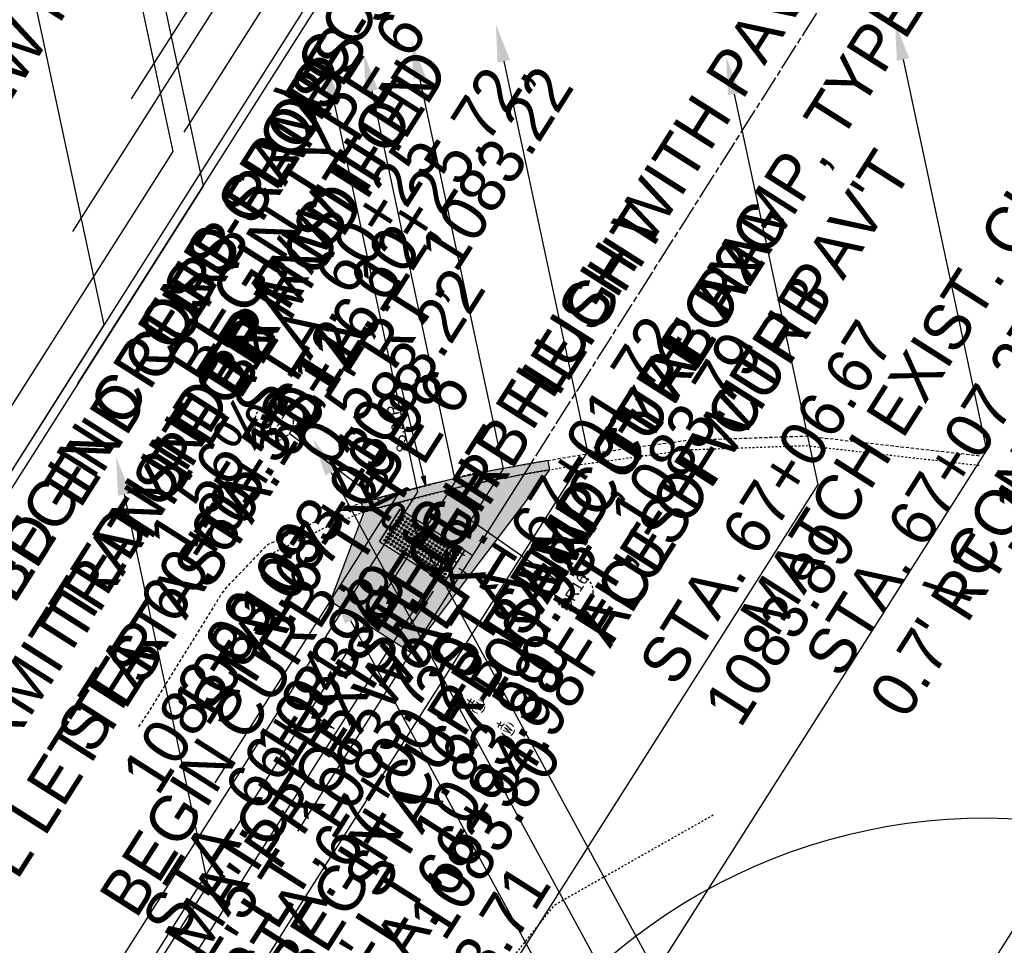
# Model space of a CAD drawing. Header units: feet. Extents: x 2249379 to 2249587, y 438002 to 438313.
# Tile 9 of 15: x 2249443 to 2249494, y 438146 to 438194. Entities that reach past the tile are written whole.
import ezdxf
from ezdxf import colors
from ezdxf.entities.mleader import LeaderData, LeaderLine
from ezdxf.math import Vec2, Vec3

# ---------------------------------------------------------------- set-up
doc = ezdxf.new("R2010")
doc.units = ezdxf.units.FT
doc.header["$MEASUREMENT"] = 0
for name, pattern in [('CL', [2, 0.3, -0.15, 1.4, -0.15]), ('DGN Style 3', [0.19312, 0.137943, -0.055177]), ('OhDOT_USTN1', [0.055, 0.014, -0.041]), ('OhDOT_USTN3', [0.22, 0.165, -0.055]), ('rowex', [0])]:
    doc.linetypes.add(name, pattern=pattern)
doc.layers.add('5PPBLDG-HAT', color=253, linetype='Continuous', transparency=0.6)
doc.layers.add('PV_P_Curb-Ramp', color=231, linetype='Continuous', transparency=0.5)
for name, color, linetype in [('GE_P_CL', 7, 'CL'), ('GE_P_CL_Text', 7, 'Continuous'), ('PM_X_Island', 7, 'Continuous'), ('PV_P_Curb', 120, 'Continuous'), ('PV_P_EOP', 7, 'Continuous'), ('PV_P_Walk', 231, 'Continuous'), ('PV_X_Curb', 120, 'OhDOT_USTN1'), ('PV_X_EOP', 7, 'OhDOT_USTN3'), ('RW_X_Fee_RW', 6, 'rowex'), ('SH_Border', 7, 'Continuous'), ('TX_P_20', 7, 'Continuous'), ('TX_P_5', 7, 'Continuous'), ('UT_X_Water_Cells', 133, 'Continuous'), ('VG_X_Flower_Bed', 3, 'OhDOT_USTN1')]:
    doc.layers.add(name, color=color, linetype=linetype)
doc.styles.add('Slanted-Normal', font='font31.shx', dxfattribs={"height": 0.12})
doc.styles.get("Standard").update_dxf_attribs({"font": 'arial.ttf'})

# ---------------------------------------------------------------- blocks, each defined once
blk = doc.blocks.new('WGV')
at = {"layer": 'UT_X_Water_Cells', "color": 133, "linetype": 'Continuous', "lineweight": 0}
for p, q in [((0, 0.07), (0, 0.134)), ((0.032, 0.102), (-0.032, 0.102))]:
    blk.add_line(p, q, dxfattribs=at)
at = {"layer": 'UT_X_Water_Cells', "color": 133, "linetype": 'Continuous', "lineweight": 0, "flags": 128}
blk.add_lwpolyline([(-0.032, 0.041), (-0.016, -0.045), (0, 0.041), (0.016, -0.045), (0.032, 0.041)], dxfattribs=at)
at = {"layer": 'UT_X_Water_Cells', "color": 133, "linetype": 'Continuous', "lineweight": 0, "extrusion": (0, 0, -1)}
blk.add_arc((0, 0), 0.07, 330.0184, 29.9816, dxfattribs=at)
at = {"layer": 'UT_X_Water_Cells', "color": 133, "linetype": 'Continuous', "lineweight": 0}
for start, end in [(60.0184, 120.0157), (330.0184, 29.9816), (239.9843, 299.9816)]:
    blk.add_arc((0, 0), 0.07, start, end, dxfattribs=at)
blk = doc.blocks.new('Dim1')
h = blk.add_hatch(color=4)
h.dxf.hatch_style = 1
h.paths.add_polyline_path([(0, 0), (-1, -0.2), (-1, 0.2)])
at = {"color": 4}
blk.add_lwpolyline([(0, 0), (-1, -0.2), (-1, 0.2), (0, 0)], dxfattribs=at)
blk = doc.blocks.new('HANDFEELERS')
at = {"layer": 'PV_P_Curb-Ramp'}
for p, q in [((0.521, 1.869), (2.517, 2.005)), ((0.793, -2.122), (2.788, -1.986))]:
    blk.add_line(p, q, dxfattribs=at)
for points in [[(0.793, -2.122), (0.521, 1.869)], [(2.788, -1.986), (2.517, 2.005)]]:
    blk.add_lwpolyline(points, dxfattribs=at)
for centre, radius in [((0.735, 1.684), 0.0583), ((0.749, 1.484), 0.0583), ((0.735, 1.684), 0.03), ((0.935, 1.697), 0.0583), ((0.948, 1.498), 0.0583), ((0.935, 1.697), 0.03), ((1.134, 1.711), 0.0583), ((1.148, 1.511), 0.0583), ((1.134, 1.711), 0.03), ((1.334, 1.724), 0.0583), ((1.348, 1.525), 0.0583), ((1.334, 1.724), 0.03), ((1.348, 1.525), 0.03), ((1.534, 1.738), 0.0583), ((1.547, 1.538), 0.0583), ((1.534, 1.738), 0.03), ((1.547, 1.538), 0.03), ((1.733, 1.751), 0.0583), ((1.747, 1.552), 0.0583), ((1.733, 1.751), 0.03), ((1.747, 1.552), 0.03), ((1.933, 1.765), 0.0583), ((1.946, 1.565), 0.0583), ((1.933, 1.765), 0.03), ((1.946, 1.565), 0.03), ((2.132, 1.778), 0.0583), ((2.146, 1.579), 0.0583), ((2.132, 1.778), 0.03), ((2.146, 1.579), 0.03), ((2.332, 1.792), 0.0583), ((2.345, 1.592), 0.0583), ((2.332, 1.792), 0.03), ((2.345, 1.592), 0.03), ((0.762, 1.284), 0.0583), ((0.776, 1.085), 0.0583), ((0.749, 1.484), 0.03), ((0.762, 1.284), 0.03), ((0.776, 1.085), 0.03), ((0.962, 1.298), 0.0583), ((0.975, 1.098), 0.0583), ((0.948, 1.498), 0.03), ((0.962, 1.298), 0.03), ((0.975, 1.098), 0.03), ((1.161, 1.312), 0.0583), ((1.175, 1.112), 0.0583), ((1.148, 1.511), 0.03), ((1.161, 1.312), 0.03), ((1.175, 1.112), 0.03), ((1.361, 1.325), 0.0583), ((1.375, 1.125), 0.0583), ((1.361, 1.325), 0.03), ((1.375, 1.125), 0.03), ((1.561, 1.339), 0.0583), ((1.574, 1.139), 0.0583), ((1.561, 1.339), 0.03), ((1.574, 1.139), 0.03), ((1.76, 1.352), 0.0583), ((1.774, 1.153), 0.0583), ((1.76, 1.352), 0.03), ((1.774, 1.153), 0.03), ((1.96, 1.366), 0.0583), ((1.973, 1.166), 0.0583), ((1.96, 1.366), 0.03), ((1.973, 1.166), 0.03), ((2.159, 1.379), 0.0583), ((2.173, 1.18), 0.0583), ((2.186, 0.98), 0.0583), ((2.159, 1.379), 0.03), ((2.173, 1.18), 0.03), ((2.359, 1.393), 0.0583), ((2.372, 1.193), 0.0583), ((2.386, 0.994), 0.0583), ((2.359, 1.393), 0.03), ((2.372, 1.193), 0.03), ((0.789, 0.885), 0.0583), ((0.803, 0.686), 0.0583), ((0.816, 0.486), 0.0583), ((0.789, 0.885), 0.03), ((0.803, 0.686), 0.03), ((0.816, 0.486), 0.03), ((0.989, 0.899), 0.0583), ((1.003, 0.699), 0.0583), ((1.016, 0.5), 0.0583), ((0.989, 0.899), 0.03), ((1.003, 0.699), 0.03), ((1.016, 0.5), 0.03), ((1.189, 0.912), 0.0583), ((1.202, 0.713), 0.0583), ((1.216, 0.513), 0.0583), ((1.189, 0.912), 0.03), ((1.202, 0.713), 0.03), ((1.216, 0.513), 0.03), ((1.388, 0.926), 0.0583), ((1.402, 0.726), 0.0583), ((1.415, 0.527), 0.0583), ((1.388, 0.926), 0.03), ((1.402, 0.726), 0.03), ((1.415, 0.527), 0.03), ((1.588, 0.939), 0.0583), ((1.601, 0.74), 0.0583), ((1.615, 0.54), 0.0583), ((1.588, 0.939), 0.03), ((1.601, 0.74), 0.03), ((1.615, 0.54), 0.03), ((1.787, 0.953), 0.0583), ((1.801, 0.753), 0.0583), ((1.814, 0.554), 0.0583), ((1.787, 0.953), 0.03), ((1.801, 0.753), 0.03), ((1.814, 0.554), 0.03), ((1.987, 0.967), 0.0583), ((2, 0.767), 0.0583), ((2.014, 0.567), 0.0583), ((1.987, 0.967), 0.03), ((2, 0.767), 0.03), ((2.014, 0.567), 0.03), ((2.2, 0.78), 0.0583), ((2.213, 0.581), 0.0583), ((2.186, 0.98), 0.03), ((2.2, 0.78), 0.03), ((2.213, 0.581), 0.03), ((2.399, 0.794), 0.0583), ((2.413, 0.594), 0.0583), ((2.386, 0.994), 0.03), ((2.399, 0.794), 0.03), ((2.413, 0.594), 0.03), ((0.83, 0.287), 0.0583), ((0.844, 0.087), 0.0583), ((0.83, 0.287), 0.03), ((0.844, 0.087), 0.03), ((1.03, 0.3), 0.0583), ((1.043, 0.101), 0.0583), ((1.03, 0.3), 0.03), ((1.043, 0.101), 0.03), ((1.229, 0.314), 0.0583), ((1.243, 0.114), 0.0583), ((1.229, 0.314), 0.03), ((1.243, 0.114), 0.03), ((1.429, 0.327), 0.0583), ((1.442, 0.128), 0.0583), ((1.429, 0.327), 0.03), ((1.442, 0.128), 0.03), ((1.628, 0.341), 0.0583), ((1.642, 0.141), 0.0583), ((1.655, -0.058), 0.0583), ((1.628, 0.341), 0.03), ((1.642, 0.141), 0.03), ((1.828, 0.354), 0.0583), ((1.841, 0.155), 0.0583), ((1.855, -0.045), 0.0583), ((1.828, 0.354), 0.03), ((1.841, 0.155), 0.03), ((2.027, 0.368), 0.0583), ((2.041, 0.168), 0.0583), ((2.054, -0.031), 0.0583), ((2.027, 0.368), 0.03), ((2.041, 0.168), 0.03), ((2.227, 0.381), 0.0583), ((2.24, 0.182), 0.0583), ((2.254, -0.018), 0.0583), ((2.227, 0.381), 0.03), ((2.24, 0.182), 0.03), ((2.254, -0.018), 0.03), ((2.426, 0.395), 0.0583), ((2.44, 0.195), 0.0583), ((2.453, -0.004), 0.0583), ((2.426, 0.395), 0.03), ((2.44, 0.195), 0.03), ((2.453, -0.004), 0.03), ((0.857, -0.112), 0.0583), ((0.871, -0.312), 0.0583), ((0.884, -0.511), 0.0583), ((0.857, -0.112), 0.03), ((0.871, -0.312), 0.03), ((0.884, -0.511), 0.03), ((1.057, -0.099), 0.0583), ((1.07, -0.298), 0.0583), ((1.084, -0.498), 0.0583), ((1.057, -0.099), 0.03), ((1.07, -0.298), 0.03), ((1.084, -0.498), 0.03), ((1.256, -0.085), 0.0583), ((1.27, -0.285), 0.0583), ((1.283, -0.484), 0.0583), ((1.256, -0.085), 0.03), ((1.27, -0.285), 0.03), ((1.283, -0.484), 0.03), ((1.456, -0.072), 0.0583), ((1.469, -0.271), 0.0583), ((1.483, -0.471), 0.0583), ((1.456, -0.072), 0.03), ((1.469, -0.271), 0.03), ((1.483, -0.471), 0.03), ((1.669, -0.258), 0.0583), ((1.682, -0.457), 0.0583), ((1.655, -0.058), 0.03), ((1.669, -0.258), 0.03), ((1.682, -0.457), 0.03), ((1.868, -0.244), 0.0583), ((1.882, -0.444), 0.0583), ((1.855, -0.045), 0.03), ((1.868, -0.244), 0.03), ((1.882, -0.444), 0.03), ((2.068, -0.231), 0.0583), ((2.081, -0.43), 0.0583), ((2.054, -0.031), 0.03), ((2.068, -0.231), 0.03), ((2.081, -0.43), 0.03), ((2.267, -0.217), 0.0583), ((2.281, -0.417), 0.0583), ((2.267, -0.217), 0.03), ((2.281, -0.417), 0.03), ((2.467, -0.204), 0.0583), ((2.48, -0.403), 0.0583), ((2.467, -0.204), 0.03), ((2.48, -0.403), 0.03), ((0.898, -0.711), 0.0583), ((0.911, -0.911), 0.0583), ((0.898, -0.711), 0.03), ((0.911, -0.911), 0.03), ((1.097, -0.697), 0.0583), ((1.111, -0.897), 0.0583), ((1.097, -0.697), 0.03), ((1.111, -0.897), 0.03), ((1.297, -0.684), 0.0583), ((1.31, -0.883), 0.0583), ((1.324, -1.083), 0.0583), ((1.297, -0.684), 0.03), ((1.31, -0.883), 0.03), ((1.496, -0.67), 0.0583), ((1.51, -0.87), 0.0583), ((1.523, -1.069), 0.0583), ((1.496, -0.67), 0.03), ((1.51, -0.87), 0.03), ((1.696, -0.657), 0.0583), ((1.709, -0.856), 0.0583), ((1.723, -1.056), 0.0583), ((1.696, -0.657), 0.03), ((1.709, -0.856), 0.03), ((1.723, -1.056), 0.03), ((1.895, -0.643), 0.0583), ((1.909, -0.843), 0.0583), ((1.922, -1.042), 0.0583), ((1.895, -0.643), 0.03), ((1.909, -0.843), 0.03), ((1.922, -1.042), 0.03), ((2.095, -0.63), 0.0583), ((2.108, -0.829), 0.0583), ((2.122, -1.029), 0.0583), ((2.095, -0.63), 0.03), ((2.108, -0.829), 0.03), ((2.122, -1.029), 0.03), ((2.294, -0.616), 0.0583), ((2.308, -0.816), 0.0583), ((2.321, -1.015), 0.0583), ((2.294, -0.616), 0.03), ((2.308, -0.816), 0.03), ((2.321, -1.015), 0.03), ((2.494, -0.603), 0.0583), ((2.507, -0.802), 0.0583), ((2.521, -1.002), 0.0583), ((2.494, -0.603), 0.03), ((2.507, -0.802), 0.03), ((2.521, -1.002), 0.03), ((0.925, -1.11), 0.0583), ((0.938, -1.31), 0.0583), ((0.952, -1.509), 0.0583), ((0.925, -1.11), 0.03), ((0.938, -1.31), 0.03), ((0.952, -1.509), 0.03), ((1.124, -1.097), 0.0583), ((1.138, -1.296), 0.0583), ((1.151, -1.496), 0.0583), ((1.124, -1.097), 0.03), ((1.138, -1.296), 0.03), ((1.151, -1.496), 0.03), ((1.337, -1.283), 0.0583), ((1.351, -1.482), 0.0583), ((1.324, -1.083), 0.03), ((1.337, -1.283), 0.03), ((1.351, -1.482), 0.03), ((1.537, -1.269), 0.0583), ((1.55, -1.469), 0.0583), ((1.523, -1.069), 0.03), ((1.537, -1.269), 0.03), ((1.55, -1.469), 0.03), ((1.736, -1.256), 0.0583), ((1.75, -1.455), 0.0583), ((1.736, -1.256), 0.03), ((1.75, -1.455), 0.03), ((1.936, -1.242), 0.0583), ((1.949, -1.442), 0.0583), ((1.936, -1.242), 0.03), ((1.949, -1.442), 0.03), ((2.135, -1.228), 0.0583), ((2.149, -1.428), 0.0583), ((2.135, -1.228), 0.03), ((2.149, -1.428), 0.03), ((2.335, -1.215), 0.0583), ((2.349, -1.414), 0.0583), ((2.335, -1.215), 0.03), ((2.349, -1.414), 0.03), ((2.535, -1.201), 0.0583), ((2.548, -1.401), 0.0583), ((2.535, -1.201), 0.03), ((2.548, -1.401), 0.03), ((0.965, -1.709), 0.0583), ((0.979, -1.908), 0.0583), ((0.965, -1.709), 0.03), ((0.979, -1.908), 0.03), ((1.165, -1.695), 0.0583), ((1.178, -1.895), 0.0583), ((1.165, -1.695), 0.03), ((1.178, -1.895), 0.03), ((1.364, -1.682), 0.0583), ((1.378, -1.881), 0.0583), ((1.364, -1.682), 0.03), ((1.378, -1.881), 0.03), ((1.564, -1.668), 0.0583), ((1.577, -1.868), 0.0583), ((1.564, -1.668), 0.03), ((1.577, -1.868), 0.03), ((1.763, -1.655), 0.0583), ((1.777, -1.854), 0.0583), ((1.763, -1.655), 0.03), ((1.777, -1.854), 0.03), ((1.963, -1.641), 0.0583), ((1.976, -1.841), 0.0583), ((1.963, -1.641), 0.03), ((1.976, -1.841), 0.03), ((2.162, -1.628), 0.0583), ((2.176, -1.827), 0.0583), ((2.162, -1.628), 0.03), ((2.176, -1.827), 0.03), ((2.362, -1.614), 0.0583), ((2.376, -1.814), 0.0583), ((2.362, -1.614), 0.03), ((2.376, -1.814), 0.03), ((2.562, -1.601), 0.0583), ((2.575, -1.8), 0.0583), ((2.562, -1.601), 0.03), ((2.575, -1.8), 0.03)]:
    blk.add_circle(centre, radius, dxfattribs=at)

msp = doc.modelspace()

# ---------------------------------------------------------------- hatches: boundary and pattern name
at = {"layer": '5PPBLDG-HAT'}
h = msp.add_hatch(color=256, dxfattribs=at)
h.dxf.hatch_style = 1
h.paths.add_polyline_path([(2249470.303, 438170.697), (2249470.218, 438171.19), (2249468.795, 438170.941, 0.013194), (2249464.395, 438170.014), (2249462.438, 438169.497), (2249458.854, 438163.845), (2249463.077, 438161.167)])
h.paths.add_polyline_path([(2249465.867, 438166.502), (2249464.796, 438164.813), (2249461.418, 438166.955), (2249462.489, 438168.644)], flags=16)
h.paths.add_polyline_path([(2249462.851, 438162.605), (2249464.225, 438164.773), (2249463.465, 438165.255), (2249462.091, 438163.087)], flags=24)
h.paths.add_polyline_path([(2249459.325, 438159.649), (2249463.005, 438165.452), (2249461.4, 438166.469), (2249457.721, 438160.666)], flags=9)
h.paths.add_polyline_path([(2249465.079, 438164.932), (2249465.9, 438166.227), (2249465.014, 438166.789), (2249464.192, 438165.494)], flags=24)
h = msp.add_hatch(color=256, dxfattribs=at)
h.dxf.hatch_style = 1
h.paths.add_polyline_path([(2249462.438, 438169.497), (2249462.063, 438168.906, -0.007452), (2249464.511, 438169.528), (2249466.271, 438169.993), (2249468.883, 438170.449, -0.000267), (2249468.973, 438170.465), (2249469.334, 438171.035), (2249468.795, 438170.941, 0.013194), (2249464.395, 438170.014)])
h = msp.add_hatch(color=256, dxfattribs=at)
h.dxf.hatch_style = 1
h.paths.add_polyline_path([(2249469.334, 438171.035), (2249468.973, 438170.465, -0.00398), (2249470.301, 438170.697), (2249470.303, 438170.697), (2249470.218, 438171.19)])
h = msp.add_hatch(color=256, dxfattribs=at)
h.dxf.hatch_style = 1
h.paths.add_polyline_path([(2249468.972, 438170.465), (2249468.883, 438170.449, 0.013187), (2249464.511, 438169.528), (2249462.044, 438168.876), (2249458.854, 438163.845), (2249463.077, 438161.167), (2249466.29, 438166.234), (2249465.867, 438166.502), (2249464.796, 438164.813), (2249461.418, 438166.955), (2249462.489, 438168.644), (2249465.867, 438166.502), (2249466.29, 438166.234)])
h.paths.add_polyline_path([(2249462.851, 438162.605), (2249464.225, 438164.773), (2249463.465, 438165.255), (2249462.091, 438163.087)], flags=24)
h.paths.add_polyline_path([(2249459.325, 438159.649), (2249463.005, 438165.452), (2249461.4, 438166.469), (2249457.721, 438160.666)], flags=9)
h.paths.add_polyline_path([(2249465.079, 438164.932), (2249465.9, 438166.227), (2249465.014, 438166.789), (2249464.192, 438165.494)], flags=24)
h = msp.add_hatch(color=256, dxfattribs=at)
h.dxf.hatch_style = 1
h.paths.add_polyline_path([(2249460.486, 438168.981), (2249460.624, 438168.503, -0.004409), (2249462.063, 438168.906), (2249462.438, 438169.497)])
h = msp.add_hatch(color=256, dxfattribs=at)
h.dxf.hatch_style = 1
h.paths.add_polyline_path([(2249460.623, 438168.5), (2249458.854, 438163.845), (2249462.044, 438168.876)])
h = msp.add_hatch(color=256, dxfattribs=at)
h.dxf.hatch_style = 1
h.paths.add_polyline_path([(2249462.489, 438168.644), (2249461.418, 438166.955), (2249464.796, 438164.813), (2249464.931, 438165.026), (2249464.244, 438165.461), (2249465.055, 438166.74), (2249465.742, 438166.305), (2249465.867, 438166.502)])

# ---------------------------------------------------------------- linework, layer by layer
for p, q in [((2249464.244, 438165.461), (2249465.055, 438166.74)), ((2249465.055, 438166.74), (2249465.871, 438166.223)), ((2249464.926, 438165.029), (2249464.244, 438165.461))]:
    msp.add_line(p, q, dxfattribs=at)
at = {"layer": 'GE_P_CL', "elevation": 1083.62}
msp.add_lwpolyline([(2249469.334, 438171.035), (2249519.314, 438249.859)], dxfattribs=at)
at = {"layer": 'GE_P_CL_Text'}
for p, q in [((2249461.444, 438169.053, -544.113), (2249456.709, 438172.603, -78.653)), ((2249465.891, 438168.283, -544.113), (2249470.741, 438164.891, -78.653)), ((2249465.975, 438165.272, 1083.62), (2249465.553, 438165.539, 1083.62))]:
    msp.add_line(p, q, dxfattribs=at)
at = {"layer": 'GE_P_CL_Text', "linetype": 'DGN Style 3'}
for centre in [(2249455.909, 438173.203), (2249471.56, 438164.318)]:
    msp.add_circle(centre, 1, dxfattribs=at)
at = {"layer": 'PV_P_Curb'}
msp.add_line((2249460.624, 438168.503, 1083.62), (2249460.485, 438168.984, 1083.62), dxfattribs=at)
at = {"layer": 'PV_P_Curb', "elevation": 1083.62}
msp.add_lwpolyline([(2249470.303, 438170.697), (2249470.218, 438171.19)], dxfattribs=at)
at = {"layer": 'PV_P_Curb'}
for start, end in [(106.20407, 106.20407), (99.4135, 106.12584)]:
    msp.add_arc((2249484.158, 438087.107, 1083.62), 84.73, start, end, dxfattribs=at)
at = {"layer": 'PV_P_EOP'}
msp.add_line((2249464.089, 438169.948, 1083.62), (2249462.56, 438169.555, 1083.62), dxfattribs=at)
at = {"layer": 'PV_P_Walk'}
for p, q in [((2249457.149, 438151.819, 1083.62), (2249469.334, 438171.035, 1083.62)), ((2249452.834, 438154.351, 1083.62), (2249462.463, 438169.537, 1083.62)), ((2249458.854, 438163.845, 1083.62), (2249463.077, 438161.167, 1083.62))]:
    msp.add_line(p, q, dxfattribs=at)
at = {"layer": 'PV_P_Walk', "elevation": 1083.62}
for points in [[(2249463.077, 438161.167), (2249470.303, 438170.697)], [(2249458.854, 438163.845), (2249460.624, 438168.503)], [(2249461.418, 438166.955), (2249462.489, 438168.644)], [(2249462.489, 438168.644), (2249465.867, 438166.502)], [(2249461.418, 438166.955), (2249464.796, 438164.813)], [(2249464.796, 438164.813), (2249465.867, 438166.502)]]:
    msp.add_lwpolyline(points, dxfattribs=at)
at = {"layer": 'PV_X_Curb', "elevation": 1083.62}
msp.add_lwpolyline([(2249455.893, 438166.386), (2249458.851, 438167.812), (2249460.513, 438168.471), (2249466.271, 438169.993), (2249471.915, 438170.978), (2249477.493, 438171.747), (2249483.692, 438171.97), (2249492.724, 438170.938)], dxfattribs=at)
at = {"layer": 'PV_X_EOP', "elevation": 1083.62, "flags": 128}
msp.add_lwpolyline([(2249448.853, 438157.284), (2249449.282, 438157.91), (2249453.146, 438164.175), (2249453.496, 438164.63), (2249455.57, 438166.786), (2249458.66, 438168.275), (2249460.373, 438168.951), (2249466.166, 438170.483), (2249471.838, 438171.472), (2249477.45, 438172.246), (2249483.711, 438172.471), (2249492.78, 438171.434)], dxfattribs=at)
at = {"layer": 'RW_X_Fee_RW'}
msp.add_arc((2249493.026, 438122.499, 2167.24), 30, 83.6304, 147.6244, dxfattribs=at)
at = {"layer": 'SH_Border'}
msp.add_line((2249562.229, 438253.52), (2249473.871, 438114.172), dxfattribs=at)
at = {"layer": 'TX_P_20', "linetype": 'ByBlock', "lineweight": -2, "elevation": 1083.62}
for points in [[(2249462.939, 438162.395), (2249464.24, 438164.37)], [(2249459.044, 438157.176), (2249457.069, 438158.476)]]:
    msp.add_lwpolyline(points, dxfattribs=at)
at = {"layer": 'TX_P_20'}
for points in [[(2249463.082, 438162.917, 1083.62), (2249462.955, 438162.426, 1083.62), (2249463.234, 438162.849, 1083.62)], [(2249458.522, 438157.318, 1083.62), (2249459.013, 438157.192, 1083.62), (2249458.59, 438157.471, 1083.62)]]:
    msp.add_solid(points, dxfattribs=at)
at = {"layer": 'TX_P_5', "color": 95, "linetype": 'Continuous'}
msp.add_line((2249462.502, 438175.227, 1083.62), (2249463.698, 438170.36, 1083.62), dxfattribs=at)
at = {"layer": 'TX_P_5'}
msp.add_line((2249465.867, 438166.502, 1083.62), (2249466.29, 438166.234, 1083.62), dxfattribs=at)
msp.add_arc((2249484.158, 438087.107, 1083.62), 85.23, 99.4135, 106.12584, dxfattribs=at)
at = {"layer": 'VG_X_Flower_Bed', "elevation": 2167.343}
msp.add_lwpolyline([(2249469.099, 438137.568), (2249467.425, 438139.48), (2249467.193, 438139.625), (2249466.813, 438143.27), (2249470.574, 438147.984), (2249478.867, 438152.695)], dxfattribs=at)

# ---------------------------------------------------------------- block references
at = {"layer": '5PPBLDG-HAT', "rotation": 233.7328540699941}
msp.add_blockref('HANDFEELERS', (2249464.669, 438168.028, 1083.62), dxfattribs=at)
at = {"layer": 'PM_X_Island', "xscale": 5, "yscale": 5, "zscale": 5, "rotation": 57.62199087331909}
for p in [(2249466.564, 438158.336, 2167.201), (2249468.108, 438157.128, 2167.176)]:
    msp.add_blockref('WGV', p, dxfattribs=at)
at = {"layer": 'TX_P_5', "color": 95, "xscale": 0.4999999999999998, "yscale": 0.4999999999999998, "zscale": 0.4999999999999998, "rotation": 283.8067358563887}
msp.add_blockref('Dim1', (2249463.818, 438169.875, 1083.62), dxfattribs=at)

# ---------------------------------------------------------------- texts
at = {"layer": 'GE_P_CL_Text', "style": 'Slanted-Normal'}
for s, insert, char_height, width, attachment_point, rotation in [('REMOVED AND REPLACED TO MATCH NEW RAMP', (2249428.206, 438179.899, 1083.627), 2.4, 57.4825, 1, 57.6177), ("END CURB REMOVED\\PMATCH EXIST. CURB HEIGHT\\PSTA. 60+16.12, 9.37' LT\\P1083.40", (2249419.298, 438185.548, 1083.627), 2.4, 57.4825, 1, 57.6177), ('\\\\ CONST. EAST WALK', (2249455.966, 438190.402, 1083.627), 2.4, 57.4825, 1, 57.6177), ('END CROSS-SLOPE\\PTRANSITION\\PSTA. 60+25.72,\\P1083.22', (2249448.664, 438178.091, 1083.62), 2.4, 57.4825, 1, 57.6177), ("BEGIN TYPE 6 CURB\\PSTA. 60+25\\P0.5' RT, 1083.22", (2249450.197, 438176.332, 2167.247), 2.4, 57.4825, 1, 57.6177), ("MATCH EXIST. CURB HEIGHT\\PSTA. 67+07.27\\P0.7' RT. 1084.17", (2249480.109, 438163.146, 1083.62), 2.4, 57.4825, 1, 57.6177), ("HEIGHT FLUSH WITH PAV'T\\PSTA. 67+01.72\\P5.0' LT, 1083.79", (2249460.379, 438162.944, 1083.62), 2.4, 57.4825, 1, 57.6177), ("END CURB RAMP, TYPE A2\\PFLUSH WITH PAV'T\\PSTA. 67+06.67\\P1083.89", (2249468.09, 438164.855, 1083.62), 2.4, 57.4825, 1, 57.6177), ('BEGIN CROSS-SLOPE\\PTRANSITION\\PSTA. 60+10.12,\\P1083.09', (2249440.31, 438164.916), 2.4, 57.4825, 1, 57.6177), ('\\PEND CURB RAMP\\PTYPE B2 MODIFIED\\PSTA. 60+16.12,\\P1083.43', (2249440.385, 438172.039, 1083.627), 2.4, 57.4825, 1, 57.6177), ('\\\\ CONST. EAST WALK', (2249489.838, 438164.598, 1083.62), 2.4, 57.4825, 1, 57.6177), ('SAWCUT ALONG\\PFACE OF CURB', (2249466.997, 438163.102, 1083.62), 2.4, 57.4825, 1, 57.6177), ('WORK IS PERMITTED UNDER R/W CONTROL LETTER', (2249429.65, 438140.902), 2.4, 57.4825, 1, 57.6177), ("BEGIN CURB, TYPE 6\\PMATCH EXIST. CURB HEIGHT\\PSTA. 67+00.20\\P6.4' LT, 1083.99", (2249446.684, 438148.472, 1083.62), 2.4, 57.4825, 1, 57.6177), ('BEGIN CURB RAMP, TYPE A2\\PSTA. 66+94.98\\P1083.71', (2249455.451, 438144.824, 1083.62), 2.4, 57.4825, 1, 57.622), ('STA. 67+00.98\\P1083.79', (2249451.375, 438158.439, 1083.62), 2.4, 57.4825, 1, 57.622), ('1.56%', (2249451.27, 438165.879, 1083.62), 2.4, 57.4825, 7, 57.6263), ('\\PSTA. 60+05.53,\\P1083.09', (2249441.069, 438159.17), 2.4, 57.4825, 1, 57.6177), ('R11', (2249455.909, 438173.203), 0.6, 14.37063, 5, 57.622), ('1.56%', (2249467.535, 438163.994, 1083.62), 2.4, 57.4825, 1, 147.6177), ('BEGIN CURB RAMP\\PTYPE B2 MODIFIED\\PSTA. 60+00\\P1083.52', (2249423.424, 438145.741, 1083.627), 2.4, 57.4825, 1, 57.6177), ('STA. 67+00.98\\P1083.80', (2249459.407, 438149.42, 1083.62), 2.4, 57.4825, 1, 57.622), ('67', (2249465.342, 438165.673, 1083.62), 0.7, 7.70436, 8, 57.622), ("5' PROP WALK", (2249452.313, 438148.366, 1083.62), 2.4, 362.79841, 1, 55.2743), ('CR16', (2249471.56, 438164.318), 0.6, 14.37063, 5, 57.622), ("STA. 66+94.98\\P5' LT, 1083.79", (2249448.887, 438147.227, 1083.62), 2.4, 57.4825, 1, 57.6177)]:
    msp.add_mtext(s, dxfattribs=dict(at, insert=insert, char_height=char_height, width=width, attachment_point=attachment_point, rotation=rotation))
at = {"layer": 'TX_P_5', "color": 7, "insert": (2249462.361, 438172.869, 1083.62), "char_height": 0.6, "width": 4.455, "attachment_point": 5, "rotation": 103.8067, "style": 'Slanted-Normal'}
msp.add_mtext("\\A1;85.2' R", dxfattribs=at)

# ---------------------------------------------------------------- leaders
at = {"layer": 'TX_P_20'}
ml = msp.add_multileader_mtext('Standard', dxfattribs=at)
ml.set_content('', color=(178, 178, 178))
ml.set_leader_properties()
ml.build(insert=Vec2(0, 0))
ml.multileader.update_dxf_attribs({"dogleg_length": 2.2, "arrow_head_size": 2, "scale": 20})
ctx = ml.context
ctx.base_point, ctx.scale, ctx.char_height, ctx.arrow_head_size, ctx.landing_gap_size, ctx.plane_origin, ctx.plane_x_axis, ctx.plane_y_axis = Vec3(2249448.461, 438190.072, 1083.627), 20, 2, 2, 1.8, Vec3(2249422.51, 438223.204, 1083.627), Vec3(-0.535566, -0.844493), Vec3(0.844493, -0.535566)
notes = []
notes.append((ctx, [(1, (1, 1, 0), (2249472.026, 438227.23, 1083.627), (-0.535566, -0.844493), 44, [(0, [(2249467.244, 438249.589, 1083.627)], 0, [])])]))
ctx.mtext.insert, ctx.mtext.text_direction, ctx.mtext.rotation, ctx.mtext.flow_direction = Vec3(2249448.342, 438188.017, 1083.627), Vec3(-0.535566, -0.844493), 3.141517, 5
ml = msp.add_multileader_mtext('Standard', dxfattribs=at)
ml.set_content('', color=(178, 178, 178))
ml.set_leader_properties()
ml.build(insert=Vec2(0, 0))
ml.multileader.update_dxf_attribs({"dogleg_length": 2.2, "arrow_head_size": 2, "scale": 20})
ctx = ml.context
ctx.base_point, ctx.scale, ctx.char_height, ctx.arrow_head_size, ctx.landing_gap_size, ctx.plane_origin, ctx.plane_x_axis, ctx.plane_y_axis = Vec3(2249451.205, 438188.333, 1083.627), 20, 2, 2, 1.8, Vec3(2249425.254, 438221.464, 1083.627), Vec3(-0.535566, -0.844493), Vec3(0.844493, -0.535566)
notes.append((ctx, [(1, (1, 1, 0), (2249474.769, 438225.49, 1083.627), (-0.535566, -0.844493), 44, [(0, [(2249469.988, 438247.849, 1083.627)], 0, [])])]))
ctx.mtext.insert, ctx.mtext.text_direction, ctx.mtext.rotation, ctx.mtext.flow_direction = Vec3(2249451.085, 438186.277, 1083.627), Vec3(-0.535566, -0.844493), 3.141517, 5
ml = msp.add_multileader_mtext('Standard', dxfattribs=at)
ml.set_content('', color=(178, 178, 178))
ml.set_leader_properties()
ml.build(insert=Vec2(0, 0))
ml.multileader.update_dxf_attribs({"dogleg_length": 2.2, "arrow_head_size": 2, "scale": 20})
ctx = ml.context
ctx.base_point, ctx.scale, ctx.char_height, ctx.arrow_head_size, ctx.landing_gap_size, ctx.plane_origin, ctx.plane_x_axis, ctx.plane_y_axis = Vec3(2249445.39, 438183.147, 1083.627), 20, 2, 2, 1.8, Vec3(2249419.439, 438216.278, 1083.627), Vec3(-0.535566, -0.844493), Vec3(0.844493, -0.535566)
notes.append((ctx, [(1, (1, 1, 0), (2249468.955, 438220.304, 1083.627), (-0.535566, -0.844493), 44, [(0, [(2249464.173, 438242.663, 1083.627)], 0, [])])]))
ctx.mtext.insert, ctx.mtext.text_direction, ctx.mtext.rotation, ctx.mtext.flow_direction = Vec3(2249445.27, 438181.091, 1083.627), Vec3(-0.535566, -0.844493), 3.141517, 5
ml = msp.add_multileader_mtext('Standard', dxfattribs=at)
ml.set_content('', color=(178, 178, 178))
ml.set_leader_properties()
ml.build(insert=Vec2(0, 0))
ml.multileader.update_dxf_attribs({"dogleg_length": 2.2, "arrow_head_size": 2, "scale": 20})
ctx = ml.context
ctx.base_point, ctx.scale, ctx.char_height, ctx.arrow_head_size, ctx.landing_gap_size, ctx.plane_origin, ctx.plane_x_axis, ctx.plane_y_axis = Vec3(2249445.648, 438175.209, 2167.247), 20, 2, 2, 1.8, Vec3(2249419.698, 438208.341, 2167.247), Vec3(-0.535566, -0.844493), Vec3(0.844493, -0.535566)
notes.append((ctx, [(1, (1, 1, 0), (2249469.213, 438212.367, 2167.247), (-0.535566, -0.844493), 44, [(0, [(2249464.432, 438234.726, 2167.247)], 0, [])])]))
ctx.mtext.insert, ctx.mtext.text_direction, ctx.mtext.rotation, ctx.mtext.flow_direction = Vec3(2249445.529, 438173.154, 2167.247), Vec3(-0.535566, -0.844493), 3.141517, 5
ml = msp.add_multileader_mtext('Standard', dxfattribs=at)
ml.set_content('', color=(178, 178, 178))
ml.set_leader_properties()
ml.build(insert=Vec2(0, 0))
ml.multileader.update_dxf_attribs({"dogleg_length": 2.2, "arrow_head_size": 2, "scale": 20})
ctx = ml.context
ctx.base_point, ctx.scale, ctx.char_height, ctx.arrow_head_size, ctx.landing_gap_size, ctx.plane_origin, ctx.plane_x_axis, ctx.plane_y_axis = Vec3(2249435.674, 438160.373, 1083.627), 20, 2, 2, 1.8, Vec3(2249409.723, 438193.505, 1083.627), Vec3(-0.535566, -0.844493), Vec3(0.844493, -0.535566)
notes.append((ctx, [(1, (1, 1, 0), (2249459.239, 438197.531, 1083.627), (-0.535566, -0.844493), 44, [(0, [(2249454.457, 438219.89, 1083.627)], 0, [])])]))
ctx.mtext.insert, ctx.mtext.text_direction, ctx.mtext.rotation, ctx.mtext.flow_direction = Vec3(2249435.554, 438158.318, 1083.627), Vec3(-0.535566, -0.844493), 3.141517, 5
ml = msp.add_multileader_mtext('Standard', dxfattribs=at)
ml.set_content('', color=(178, 178, 178))
ml.set_leader_properties()
ml.build(insert=Vec2(0, 0))
ml.multileader.update_dxf_attribs({"dogleg_length": 2.2, "arrow_head_size": 2, "scale": 20})
ctx = ml.context
ctx.base_point, ctx.scale, ctx.char_height, ctx.arrow_head_size, ctx.landing_gap_size, ctx.plane_origin, ctx.plane_x_axis, ctx.plane_y_axis = Vec3(2249427.067, 438150.179, 1083.62), 20, 2, 2, 1.8, Vec3(2249401.117, 438183.311, 1083.62), Vec3(-0.535566, -0.844493), Vec3(0.844493, -0.535566)
notes.append((ctx, [(1, (1, 1, 0), (2249450.632, 438187.337, 1083.62), (-0.535566, -0.844493), 44, [(0, [(2249445.851, 438209.696, 1083.62)], 0, [])])]))
ctx.mtext.insert, ctx.mtext.text_direction, ctx.mtext.rotation, ctx.mtext.flow_direction = Vec3(2249426.948, 438148.124, 1083.62), Vec3(-0.535566, -0.844493), 3.141517, 5
ml = msp.add_multileader_mtext('Standard', dxfattribs=at)
ml.set_content('', color=(178, 178, 178))
ml.set_leader_properties()
ml.build(insert=Vec2(0, 0))
ml.multileader.update_dxf_attribs({"dogleg_length": 2.2, "arrow_head_size": 2, "scale": 20})
ctx = ml.context
ctx.base_point, ctx.scale, ctx.char_height, ctx.arrow_head_size, ctx.landing_gap_size, ctx.plane_origin, ctx.plane_x_axis, ctx.plane_y_axis = Vec3(2249428.646, 438148.357, 2167.247), 20, 2, 2, 1.8, Vec3(2249402.696, 438181.489, 2167.247), Vec3(-0.535566, -0.844493), Vec3(0.844493, -0.535566)
notes.append((ctx, [(1, (1, 1, 0), (2249452.211, 438185.515, 2167.247), (-0.535566, -0.844493), 44, [(0, [(2249447.43, 438207.873, 2167.247)], 0, [])])]))
ctx.mtext.insert, ctx.mtext.text_direction, ctx.mtext.rotation, ctx.mtext.flow_direction = Vec3(2249428.527, 438146.301, 2167.247), Vec3(-0.535566, -0.844493), 3.141517, 5
ml = msp.add_multileader_mtext('Standard', dxfattribs=at)
ml.set_content('', color=(178, 178, 178))
ml.set_leader_properties()
ml.build(insert=Vec2(0, 0))
ml.multileader.update_dxf_attribs({"dogleg_length": 2.2, "arrow_head_size": 2, "scale": 20})
ctx = ml.context
ctx.base_point, ctx.scale, ctx.char_height, ctx.arrow_head_size, ctx.landing_gap_size, ctx.plane_origin, ctx.plane_x_axis, ctx.plane_y_axis = Vec3(2249423.469, 438141.126, 1083.627), 20, 2, 2, 1.8, Vec3(2249397.518, 438174.257, 1083.627), Vec3(-0.535566, -0.844493), Vec3(0.844493, -0.535566)
notes.append((ctx, [(1, (1, 1, 0), (2249447.034, 438178.283, 1083.627), (-0.535566, -0.844493), 44, [(0, [(2249442.252, 438200.642, 1083.627)], 0, [])])]))
ctx.mtext.insert, ctx.mtext.text_direction, ctx.mtext.rotation, ctx.mtext.flow_direction = Vec3(2249423.35, 438139.07, 1083.627), Vec3(-0.535566, -0.844493), 3.141517, 5
ml = msp.add_multileader_mtext('Standard', dxfattribs=at)
ml.set_content('', color=(178, 178, 178))
ml.set_leader_properties()
ml.build(insert=Vec2(0, 0))
ml.multileader.update_dxf_attribs({"dogleg_length": 2.2, "arrow_head_size": 2, "scale": 20})
ctx = ml.context
ctx.base_point, ctx.scale, ctx.char_height, ctx.arrow_head_size, ctx.landing_gap_size, ctx.plane_origin, ctx.plane_x_axis, ctx.plane_y_axis = Vec3(2249448.706, 438134.478, 1083.62), 20, 2, 2, 1.8, Vec3(2249422.756, 438167.61, 1083.62), Vec3(-0.535566, -0.844493), Vec3(0.844493, -0.535566)
notes.append((ctx, [(1, (1, 1, 0), (2249472.271, 438171.636, 1083.62), (-0.535566, -0.844493), 44, [(0, [(2249467.489, 438193.995, 1083.62)], 0, [])])]))
ctx.mtext.insert, ctx.mtext.text_direction, ctx.mtext.rotation, ctx.mtext.flow_direction = Vec3(2249448.587, 438132.423, 1083.62), Vec3(-0.535566, -0.844493), 3.141517, 5
ml = msp.add_multileader_mtext('Standard', dxfattribs=at)
ml.set_content('', color=(178, 178, 178))
ml.set_leader_properties()
ml.build(insert=Vec2(0, 0))
ml.multileader.update_dxf_attribs({"dogleg_length": 2.2, "arrow_head_size": 2, "scale": 20})
ctx = ml.context
ctx.base_point, ctx.scale, ctx.char_height, ctx.arrow_head_size, ctx.landing_gap_size, ctx.plane_origin, ctx.plane_x_axis, ctx.plane_y_axis = Vec3(2249469.546, 438134.569, 1083.62), 20, 2, 2, 1.8, Vec3(2249443.596, 438167.7, 1083.62), Vec3(-0.535566, -0.844493), Vec3(0.844493, -0.535566)
notes.append((ctx, [(1, (1, 1, 0), (2249493.111, 438171.726, 1083.62), (-0.535566, -0.844493), 44, [(0, [(2249488.329, 438194.085, 1083.62)], 0, [])])]))
ctx.mtext.insert, ctx.mtext.text_direction, ctx.mtext.rotation, ctx.mtext.flow_direction = Vec3(2249469.427, 438132.513, 1083.62), Vec3(-0.535566, -0.844493), 3.141517, 5
ml = msp.add_multileader_mtext('Standard', dxfattribs=at)
ml.set_content('', color=(178, 178, 178))
ml.set_leader_properties()
ml.build(insert=Vec2(0, 0))
ml.multileader.update_dxf_attribs({"dogleg_length": 2.2, "arrow_head_size": 2, "scale": 20})
ctx = ml.context
ctx.base_point, ctx.scale, ctx.char_height, ctx.arrow_head_size, ctx.landing_gap_size, ctx.plane_origin, ctx.plane_x_axis, ctx.plane_y_axis = Vec3(2249444.304, 438133.601, 1083.62), 20, 2, 2, 1.8, Vec3(2249418.353, 438166.732, 1083.62), Vec3(-0.535566, -0.844493), Vec3(0.844493, -0.535566)
notes.append((ctx, [(1, (1, 1, 0), (2249467.869, 438170.758, 1083.62), (-0.535566, -0.844493), 44, [(0, [(2249463.087, 438193.117, 1083.62)], 0, [])])]))
ctx.mtext.insert, ctx.mtext.text_direction, ctx.mtext.rotation, ctx.mtext.flow_direction = Vec3(2249444.185, 438131.545, 1083.62), Vec3(-0.535566, -0.844493), 3.141517, 5
ml = msp.add_multileader_mtext('Standard', dxfattribs=at)
ml.set_content('', color=(178, 178, 178))
ml.set_leader_properties()
ml.build(insert=Vec2(0, 0))
ml.multileader.update_dxf_attribs({"dogleg_length": 2.2, "arrow_head_size": 2, "scale": 20})
ctx = ml.context
ctx.base_point, ctx.scale, ctx.char_height, ctx.arrow_head_size, ctx.landing_gap_size, ctx.plane_origin, ctx.plane_x_axis, ctx.plane_y_axis = Vec3(2249441.811, 438132.94, 1083.62), 20, 2, 2, 1.8, Vec3(2249415.86, 438166.072, 1083.62), Vec3(-0.535566, -0.844493), Vec3(0.844493, -0.535566)
notes.append((ctx, [(1, (1, 1, 0), (2249465.376, 438170.098, 1083.62), (-0.535566, -0.844493), 44, [(0, [(2249460.594, 438192.457, 1083.62)], 0, [])])]))
ctx.mtext.insert, ctx.mtext.text_direction, ctx.mtext.rotation, ctx.mtext.flow_direction = Vec3(2249441.691, 438130.884, 1083.62), Vec3(-0.535566, -0.844493), 3.141517, 5
ml = msp.add_multileader_mtext('Standard', dxfattribs=at)
ml.set_content('', color=(178, 178, 178))
ml.set_leader_properties()
ml.build(insert=Vec2(0, 0))
ml.multileader.update_dxf_attribs({"dogleg_length": 2.2, "arrow_head_size": 2, "scale": 20})
ctx = ml.context
ctx.base_point, ctx.scale, ctx.char_height, ctx.arrow_head_size, ctx.landing_gap_size, ctx.plane_origin, ctx.plane_x_axis, ctx.plane_y_axis = Vec3(2249439.833, 438132.387, 1083.62), 20, 2, 2, 1.8, Vec3(2249413.882, 438165.519, 1083.62), Vec3(-0.535566, -0.844493), Vec3(0.844493, -0.535566)
notes.append((ctx, [(1, (1, 1, 0), (2249463.398, 438169.545, 1083.62), (-0.535566, -0.844493), 44, [(0, [(2249458.616, 438191.904, 1083.62)], 0, [])])]))
ctx.mtext.insert, ctx.mtext.text_direction, ctx.mtext.rotation, ctx.mtext.flow_direction = Vec3(2249439.713, 438130.332, 1083.62), Vec3(-0.535566, -0.844493), 3.141517, 5
ml = msp.add_multileader_mtext('Standard', dxfattribs=at)
ml.set_content('', color=(178, 178, 178))
ml.set_leader_properties()
ml.build(insert=Vec2(0, 0))
ml.multileader.update_dxf_attribs({"dogleg_length": 2.2, "arrow_head_size": 2, "scale": 20})
ctx = ml.context
ctx.base_point, ctx.scale, ctx.char_height, ctx.arrow_head_size, ctx.landing_gap_size, ctx.plane_origin, ctx.plane_x_axis, ctx.plane_y_axis = Vec3(2249460.726, 438132.769, 1083.62), 20, 2, 2, 1.8, Vec3(2249434.775, 438165.901, 1083.62), Vec3(-0.535566, -0.844493), Vec3(0.844493, -0.535566)
notes.append((ctx, [(1, (1, 1, 0), (2249484.291, 438169.927, 1083.62), (-0.535566, -0.844493), 44, [(0, [(2249479.509, 438192.286, 1083.62)], 0, [])])]))
ctx.mtext.insert, ctx.mtext.text_direction, ctx.mtext.rotation, ctx.mtext.flow_direction = Vec3(2249460.606, 438130.714, 1083.62), Vec3(-0.535566, -0.844493), 3.141517, 5
ml = msp.add_multileader_mtext('Standard', dxfattribs=at)
ml.set_content('', color=(178, 178, 178))
ml.set_leader_properties()
ml.build(insert=Vec2(0, 0))
ml.multileader.update_dxf_attribs({"dogleg_length": 2.2, "arrow_head_size": 2, "scale": 20})
ctx = ml.context
ctx.base_point, ctx.scale, ctx.char_height, ctx.arrow_head_size, ctx.landing_gap_size, ctx.plane_origin, ctx.plane_x_axis, ctx.plane_y_axis = Vec3(2249459.699, 438088.512, 1083.62), 20, 2, 2, 1.8, Vec3(2249418.006, 438141.505, 1083.62), Vec3(-0.535503, -0.844534), Vec3(0.844534, -0.535503)
notes.append((ctx, [(1, (1, 1, 0), (2249483.261, 438125.671, 1083.62), (-0.535503, -0.844534), 44, [(0, [(2249457.934, 438172.325, 1083.62)], 0, [])])]))
ctx.mtext.insert, ctx.mtext.text_direction, ctx.mtext.rotation, ctx.mtext.flow_direction = Vec3(2249459.579, 438086.456, 1083.62), Vec3(-0.535503, -0.844534), 3.141593, 5
ml = msp.add_multileader_mtext('Standard', dxfattribs=at)
ml.set_content('', color=(178, 178, 178))
ml.set_leader_properties()
ml.build(insert=Vec2(0, 0))
ml.multileader.update_dxf_attribs({"dogleg_length": 2.2, "arrow_head_size": 2, "scale": 20})
ctx = ml.context
ctx.base_point, ctx.scale, ctx.char_height, ctx.arrow_head_size, ctx.landing_gap_size, ctx.plane_origin, ctx.plane_x_axis, ctx.plane_y_axis = Vec3(2249428.888, 438111.86, 1083.62), 20, 2, 2, 1.8, Vec3(2249402.937, 438144.992, 1083.62), Vec3(-0.535566, -0.844493), Vec3(0.844493, -0.535566)
notes.append((ctx, [(1, (1, 1, 0), (2249452.453, 438149.018, 1083.62), (-0.535566, -0.844493), 44, [(0, [(2249447.671, 438171.376, 1083.62)], 0, [])])]))
ctx.mtext.insert, ctx.mtext.text_direction, ctx.mtext.rotation, ctx.mtext.flow_direction = Vec3(2249428.768, 438109.804, 1083.62), Vec3(-0.535566, -0.844493), 3.141517, 5
ml = msp.add_multileader_mtext('Standard', dxfattribs=at)
ml.set_content('', color=(178, 178, 178))
ml.set_leader_properties()
ml.build(insert=Vec2(0, 0))
ml.multileader.update_dxf_attribs({"dogleg_length": 2.2, "arrow_head_size": 2, "scale": 20})
ctx = ml.context
ctx.base_point, ctx.scale, ctx.char_height, ctx.arrow_head_size, ctx.landing_gap_size, ctx.plane_origin, ctx.plane_x_axis, ctx.plane_y_axis = Vec3(2249463.925, 438085.84, 1083.62), 20, 2, 2, 1.8, Vec3(2249422.233, 438138.834, 1083.62), Vec3(-0.535503, -0.844534), Vec3(0.844534, -0.535503)
notes.append((ctx, [(1, (1, 1, 0), (2249487.487, 438123, 1083.62), (-0.535503, -0.844534), 44, [(0, [(2249462.16, 438169.654, 1083.62)], 0, [])])]))
ctx.mtext.insert, ctx.mtext.text_direction, ctx.mtext.rotation, ctx.mtext.flow_direction = Vec3(2249463.806, 438083.785, 1083.62), Vec3(-0.535503, -0.844534), 3.141593, 5
ml = msp.add_multileader_mtext('Standard', dxfattribs=at)
ml.set_content('', color=(178, 178, 178))
ml.set_leader_properties()
ml.build(insert=Vec2(0, 0))
ml.multileader.update_dxf_attribs({"dogleg_length": 2.2, "arrow_head_size": 2, "scale": 20})
ctx = ml.context
ctx.base_point, ctx.scale, ctx.char_height, ctx.arrow_head_size, ctx.landing_gap_size, ctx.plane_origin, ctx.plane_x_axis, ctx.plane_y_axis = Vec3(2249460.712, 438080.773, 1083.62), 20, 2, 2, 1.8, Vec3(2249419.02, 438133.767, 1083.62), Vec3(-0.535503, -0.844534), Vec3(0.844534, -0.535503)
notes.append((ctx, [(1, (1, 1, 0), (2249484.274, 438117.933, 1083.62), (-0.535503, -0.844534), 44, [(0, [(2249458.947, 438164.587, 1083.62)], 0, [])])]))
ctx.mtext.insert, ctx.mtext.text_direction, ctx.mtext.rotation, ctx.mtext.flow_direction = Vec3(2249460.593, 438078.717, 1083.62), Vec3(-0.535503, -0.844534), 3.141593, 5
for ctx, leaders in notes:
    for number, flags, end, landing, length, lines in leaders:
        leader = LeaderData()
        leader.index, (leader.has_last_leader_line, leader.has_dogleg_vector, leader.attachment_direction) = number, flags
        leader.last_leader_point, leader.dogleg_vector, leader.dogleg_length = Vec3(end), Vec3(landing), length
        for number, points, colour, breaks in lines:
            line = LeaderLine()
            line.index, line.vertices, line.color, line.breaks = number, Vec3.list(points), colors.encode_raw_color(colour), breaks
            leader.lines.append(line)
        ctx.leaders.append(leader)

doc.saveas('drawing.dxf')
